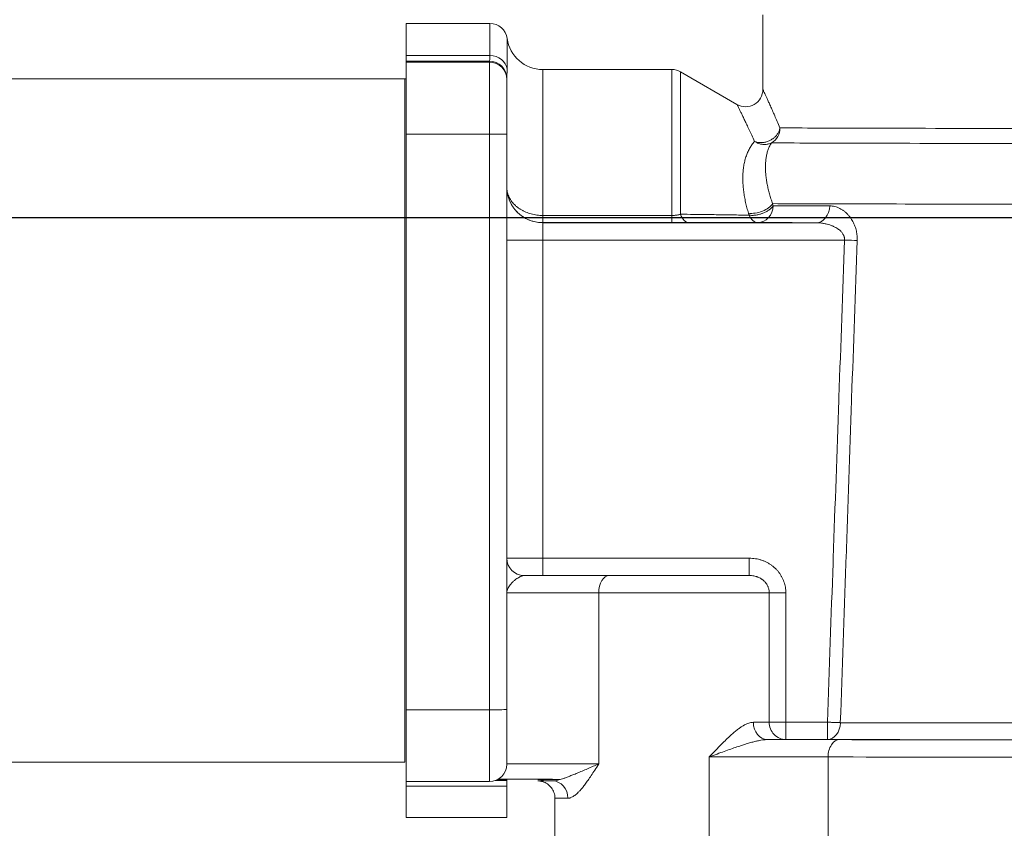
# Model space of a CAD drawing. Extents: x 0 to 796, y 0 to 496.
# Tile 42 of 242: x 94.65 to 97.9, y 307.94 to 310.61. Entities that reach past the tile are written whole.
import ezdxf

# ---------------------------------------------------------------- set-up
doc = ezdxf.new("R2010")
doc.units = 0
doc.header["$LTSCALE"] = 12
doc.header["$MEASUREMENT"] = 0
doc.layers.get('0').update_dxf_attribs({"linetype": 'CONTINUOUS'})
doc.layers.add('X', color=1, linetype='CONTINUOUS')

# ---------------------------------------------------------------- blocks, each defined once
blk = doc.blocks.new('GASTRAIN')
at = {"layer": 'X', "lineweight": 0}
for p, q in [((61.5915, 289.7999), (61.5915, 289.6943)), ((61.8684, 289.7999), (61.5915, 289.7999)), ((61.8684, 289.6943), (61.8684, 289.7999)), ((62.7685, 289.5822), (62.7685, 289.8284)), ((61.9248, 289.649), (61.9248, 289.7506)), ((61.5915, 289.6752), (61.5915, 289.6943)), ((61.8684, 289.6943), (61.5915, 289.6943)), ((61.5915, 289.6722), (61.5915, 289.6752)), ((61.8668, 289.6752), (61.5915, 289.6752)), ((61.5915, 289.6722), (61.5915, 289.4344)), ((61.5915, 289.6722), (61.8668, 289.6722)), ((61.8668, 289.6754), (61.8668, 289.6752)), ((61.8668, 289.6752), (61.8668, 289.6722)), ((61.8668, 289.4344), (61.8668, 289.6722)), ((62.0424, 289.648), (62.0424, 289.1665)), ((62.4685, 289.648), (62.0424, 289.648)), ((62.4685, 289.1665), (62.4685, 289.648)), ((62.497, 289.1707), (62.497, 289.6404)), ((62.6831, 289.5329), (62.497, 289.6404)), ((61.5872, 289.6172), (58.6399, 289.6172)), ((61.5872, 289.6172), (61.5872, 288.49)), ((61.5915, 289.617), (61.5872, 289.6172)), ((61.9237, 289.6185), (61.9237, 289.6183)), ((61.9237, 289.6183), (61.9237, 289.6153)), ((61.9237, 289.4345), (61.9237, 289.6153)), ((61.5915, 287.536), (61.5915, 289.4344)), ((61.5915, 289.4344), (61.8668, 289.4344)), ((61.8668, 289.4344), (61.8668, 287.536)), ((61.9237, 289.4345), (61.9237, 287.5361)), ((62.4685, 289.1665), (62.0424, 289.1665)), ((62.4685, 289.1665), (62.4685, 289.1429)), ((62.4685, 289.1429), (62.0424, 289.1429)), ((62.0424, 289.0855), (62.0424, 289.1426)), ((62.9442, 289.1426), (62.0424, 289.1426)), ((63.0378, 289.0855), (62.0424, 289.0855)), ((62.0424, 289.0855), (62.0424, 288.0357)), ((61.5872, 288.49), (61.5872, 287.3628)), ((62.0424, 288.0357), (62.7234, 288.0357)), ((62.0424, 287.9786), (62.0424, 288.0357)), ((62.7234, 287.9786), (62.7234, 288.0357)), ((61.9807, 287.9784), (61.9807, 287.9785)), ((62.0424, 287.9786), (62.7234, 287.9786)), ((62.2273, 287.9213), (62.2273, 287.3575)), ((62.7894, 287.9217), (62.7894, 287.4946)), ((62.8441, 287.9218), (62.8441, 287.4947)), ((61.5915, 287.536), (61.8668, 287.536)), ((61.5915, 287.536), (61.5915, 287.2992)), ((61.8668, 287.2992), (61.8668, 287.536)), ((61.9237, 287.3561), (61.9237, 287.5361)), ((62.8441, 287.4947), (62.8441, 287.4376)), ((62.9814, 287.4947), (62.8441, 287.4947)), ((62.9814, 287.4947), (62.9814, 287.4376)), ((62.9814, 287.4376), (62.8441, 287.4376)), ((61.5872, 287.3628), (55.0994, 287.3628)), ((62.5916, 287.0242), (62.5916, 287.3802)), ((62.9834, 287.0241), (62.9834, 287.3801)), ((61.5915, 287.2992), (61.8668, 287.2992)), ((61.5915, 287.2834), (61.5915, 287.2992)), ((61.5915, 287.2992), (61.8668, 287.2992)), ((61.9237, 287.3022), (61.885, 287.3022)), ((61.8913, 287.3047), (61.9237, 287.3047)), ((61.9237, 287.3022), (61.9237, 287.3047)), ((61.9237, 287.3022), (61.9237, 287.2834)), ((62.0753, 287.3007), (62.0752, 287.3007)), ((61.5915, 287.2834), (61.5915, 287.18)), ((61.9237, 287.2834), (61.5915, 287.2834)), ((61.9237, 287.2834), (61.9237, 287.18)), ((62.0826, 287.2442), (62.0826, 287.0249)), ((61.9237, 287.18), (61.5915, 287.18))]:
    blk.add_line(p, q, dxfattribs=at)
for centre, radius, start, end in [((61.8684, 289.7429), 0.057, 7.7664, 90), ((62.0424, 289.7667), 0.1187, 187.7664, 270), ((62.4685, 289.5911), 0.057, 60, 90), ((61.8668, 287.3561), 0.057, 270, 360)]:
    blk.add_arc(centre, radius, start, end, dxfattribs=at)
for centre, major_axis, ratio, start_param, end_param in [((61.8668, 289.6185), (0.057, 0), 0.999238, 0, 1.570796), ((61.8668, 289.6183), (0.057, 0), 0.999998, 0, 1.570796), ((61.8668, 289.6153), (0.057, 0), 0.999998, 0, 1.570796), ((61.8684, 289.642), (0.057, 0), 0.919424, 0.135527, 1.570715), ((62.7116, 289.5822), (0.057, 0), 0.999998, -2.094748, -0.000322), ((64.3442, 289.4565), (-1.5757, 0), 0.002092, 0.26779, 1.156865), ((64.3442, 289.407), (-1.6044, 0), 0.002092, 0.267796, 1.156863), ((62.0424, 289.2613), (-0.1187, 0), 0.999998, 0, 1.570796), ((62.7497, 289.207), (0.0545, 0.0165), 0.537691, -2.274273, -0.556354), ((62.7517, 289.2002), (-0.0002, -0.057), 0.894121, 0.004673, 1.549288), ((64.3442, 289.2004), (1.7242, 0), 0.002092, -2.677265, -2.475144), ((62.9442, 289.1996), (-0.0002, -0.057), 0.78602, 0.003388, 1.548), ((62.5255, 289.1999), (0.0001, -0.057), 0.582847, -1.033652, -0.002575), ((62.7517, 289.2002), (0.0001, -0.057), 0.612011, -0.958793, -0.002645), ((64.3442, 289.1449), (1.7811, 0), 0.002092, -2.677265, -2.475144), ((62.1136, 287.978), (-0.2467, 0), 0.002091, -2.212913, -1.001808), ((62.1136, 287.921), (-0.1898, 0), 0.002092, -2.212825, 0), ((62.7835, 287.4943), (0.0002, -0.057), 0.814739, -1.574404, -0.003632), ((62.8441, 287.4945), (0.0004, -0.057), 0.959632, -1.578235, -0.007438), ((62.74, 287.4365), (-0.4177, 0), 0.002092, -2.311322, -1.675221), ((62.74, 287.3795), (-0.3607, 0), 0.002092, -2.311322, -1.14687)]:
    blk.add_ellipse(centre, major_axis=major_axis, ratio=ratio, start_param=start_param, end_param=end_param, dxfattribs=at)
at = {"layer": 'X', "lineweight": 0, "extrusion": (0, 0, -1)}
for centre, major_axis, ratio, start_param, end_param in [((62.7698, 289.4556), (-0.0004, -0.057), 0.964354, -1.578717, -0.52652), ((61.8668, 289.4345), (0.057, 0), 0.002092, 0, 1.570796), ((64.3442, 289.2071), (-1.724, 0), 0.002092, -1.156865, -0.461561), ((62.0424, 289.0853), (-0.1187, 0), 0.002092, 0, 1.570796), ((63.0378, 289.0854), (0.0569, -0.002), 0.002095, -1.57087, -0.748897), ((62.0424, 288.0355), (-0.1187, 0), 0.002092, 0, 1.570796), ((61.9807, 288.0355), (-0.057, 0), 0.999998, -1.570796, 0), ((61.9807, 288.0353), (-0.057, 0), 0.999998, -1.568879, 0.000041), ((62.0424, 287.9785), (-0.0617, 0), 0.002092, 0, 1.570796), ((62.2614, 287.9214), (0.0001, 0.057), 0.59882, -1.573408, -0.002612), ((62.8441, 287.9217), (-0.057, 0), 0.002092, 0.285182, 1.570843), ((61.8668, 287.5361), (0.057, 0), 0.002092, 0, 1.570796), ((62.4433, 287.4948), (0.3607, 0), 0.002092, 0.285096, 0.618515), ((62.8441, 287.4945), (-0.057, 0), 0.002092, 0.285096, 1.570796), ((62.9814, 287.4945), (-0.0001, -0.057), 0.746422, -1.547759, -0.003144), ((64.3442, 287.4956), (-1.7688, 0), 0.002092, -1.302438, -0.728125), ((62.4433, 287.4378), (0.4177, 0), 0.002092, 0.285096, 0.618519), ((64.3442, 287.4401), (-1.8258, 0), 0.002092, -1.302438, -0.728125), ((63.0218, 287.3801), (0.0001, 0.057), 0.674675, -1.573631, -0.002834), ((64.3442, 287.4401), (-1.9601, 0), 0.002092, -1.264125, -0.830271), ((64.3442, 287.3832), (-2.0171, 0), 0.002092, -1.264125, -0.830271), ((62.1136, 287.3067), (-0.2468, 0), 0.002092, -1.414089, -0.479295), ((62.4433, 287.3057), (-0.4177, 0), 0.002092, -0.60375, 0.491606), ((62.4433, 287.3011), (-0.4177, 0), 0.002092, -0.491616, 0.537211), ((62.0751, 287.2438), (0.0002, 0.057), 0.881573, -0.000058, 1.566425), ((62.4433, 287.2442), (-0.3607, 0), 0.002092, -0.491604, 0)]:
    blk.add_ellipse(centre, major_axis=major_axis, ratio=ratio, start_param=start_param, end_param=end_param, dxfattribs=at)
at = {"layer": 'X', "lineweight": 0}
for points, knots in [([(61.8684, 289.6943), (61.8684, 289.6925), (61.8684, 289.6908), (61.8682, 289.6875), (61.8682, 289.686), (61.868, 289.6845), (61.868, 289.6843), (61.8679, 289.683), (61.8678, 289.6819), (61.8675, 289.6799), (61.8674, 289.679), (61.8671, 289.6775), (61.867, 289.6768), (61.8669, 289.6764), (61.8669, 289.6763), (61.8668, 289.6759), (61.8668, 289.6756), (61.8668, 289.6754)], [0.0000108, 0.0000108, 0.0000108, 0.0000108, 0.1666667, 0.1666667, 0.3333333, 0.3333333, 0.3534633, 0.3534633, 0.5, 0.5, 0.6666667, 0.6666667, 0.8333333, 0.8333333, 0.8378655, 0.8378655, 1, 1, 1, 1]), ([(62.7685, 289.5822), (62.7685, 289.5822), (62.7687, 289.5819), (62.7692, 289.5808), (62.7695, 289.58), (62.7705, 289.5778), (62.7712, 289.5764), (62.7727, 289.5731), (62.7736, 289.5711), (62.7756, 289.5667), (62.7768, 289.5641), (62.7793, 289.5585), (62.7808, 289.5554), (62.7839, 289.5486), (62.7855, 289.5448), (62.7892, 289.5368), (62.7911, 289.5324), (62.7953, 289.5231), (62.7975, 289.5181), (62.8022, 289.5074), (62.8047, 289.5018), (62.81, 289.4898), (62.8127, 289.4835), (62.8185, 289.4701), (62.8216, 289.463), (62.8247, 289.4556)], [0, 0, 0, 0, 0.0833333, 0.0833333, 0.1666667, 0.1666667, 0.25, 0.25, 0.3333333, 0.3333333, 0.4166667, 0.4166667, 0.5, 0.5, 0.5833333, 0.5833333, 0.6666667, 0.6666667, 0.75, 0.75, 0.8333333, 0.8333333, 0.9166667, 0.9166667, 0.9999714, 0.9999714, 0.9999714, 0.9999714]), ([(62.6831, 289.5329), (62.6831, 289.5329), (62.6832, 289.5326), (62.6835, 289.5321), (62.6838, 289.5315), (62.6842, 289.5307), (62.6847, 289.5296), (62.6852, 289.5286), (62.6859, 289.5272), (62.6866, 289.5256), (62.6874, 289.524), (62.6884, 289.5221), (62.6894, 289.52), (62.6905, 289.5178), (62.6917, 289.5153), (62.693, 289.5126), (62.6943, 289.5099), (62.6958, 289.5069), (62.6974, 289.5036), (62.699, 289.5003), (62.7007, 289.4967), (62.7026, 289.4928), (62.7045, 289.4889), (62.7065, 289.4847), (62.7087, 289.4802), (62.7109, 289.4757), (62.7132, 289.4709), (62.7156, 289.4657), (62.718, 289.4606), (62.7206, 289.4551), (62.7233, 289.4493), (62.7261, 289.4436), (62.7289, 289.4374), (62.7319, 289.431), (62.7349, 289.4245), (62.738, 289.4177), (62.7413, 289.4106)], [0, 0, 0, 0, 0.0833334, 0.0833334, 0.0833334, 0.1666667, 0.1666667, 0.1666667, 0.25, 0.25, 0.25, 0.3333334, 0.3333334, 0.3333334, 0.4166667, 0.4166667, 0.4166667, 0.5, 0.5, 0.5, 0.5833333, 0.5833333, 0.5833333, 0.6666667, 0.6666667, 0.6666667, 0.75, 0.75, 0.75, 0.8333333, 0.8333333, 0.8333333, 0.9166667, 0.9166667, 0.9166667, 1, 1, 1, 1]), ([(62.7413, 289.4106), (62.7429, 289.41), (62.7461, 289.4089), (62.7511, 289.4077), (62.7564, 289.407), (62.7617, 289.4067), (62.7672, 289.4069), (62.7726, 289.4076), (62.7781, 289.4088), (62.7835, 289.4104), (62.7887, 289.4124), (62.7937, 289.4149), (62.7985, 289.4177), (62.8031, 289.421), (62.8073, 289.4245), (62.8111, 289.4284), (62.8146, 289.4325), (62.8176, 289.4369), (62.8201, 289.4414), (62.8222, 289.4461), (62.8238, 289.4508), (62.8244, 289.454), (62.8247, 289.4556)], [0, 0, 0, 0, 0.05, 0.1, 0.15, 0.2, 0.25, 0.3, 0.35, 0.4, 0.45, 0.5, 0.55, 0.6, 0.65, 0.7, 0.75, 0.8, 0.85, 0.9, 0.95, 0.9999206, 0.9999206, 0.9999206, 0.9999206]), ([(62.797, 289.4061), (62.7955, 289.4054), (62.794, 289.4047), (62.7924, 289.4041), (62.7908, 289.4035), (62.7891, 289.403), (62.7874, 289.4026), (62.7857, 289.4021), (62.784, 289.4018), (62.7822, 289.4015), (62.7805, 289.4012), (62.7787, 289.401), (62.7769, 289.4009), (62.7751, 289.4008), (62.7733, 289.4007), (62.7715, 289.4008), (62.7697, 289.4009), (62.7679, 289.401), (62.7661, 289.4013), (62.7643, 289.4015), (62.7625, 289.4018), (62.7607, 289.4022), (62.759, 289.4026), (62.7572, 289.4031), (62.7555, 289.4037), (62.7538, 289.4043), (62.7521, 289.4049), (62.7505, 289.4056), (62.7489, 289.4063), (62.7473, 289.4071), (62.7458, 289.408), (62.7442, 289.4088), (62.7427, 289.4097), (62.7413, 289.4106)], [0, 0, 0, 0, 0.090909, 0.090909, 0.090909, 0.181818, 0.181818, 0.181818, 0.272727, 0.272727, 0.272727, 0.363636, 0.363636, 0.363636, 0.454545, 0.454545, 0.454545, 0.545455, 0.545455, 0.545455, 0.636364, 0.636364, 0.636364, 0.727273, 0.727273, 0.727273, 0.818182, 0.818182, 0.818182, 0.909091, 0.909091, 0.909091, 1, 1, 1, 1]), ([(61.9237, 289.2614), (61.9237, 289.2587), (61.924, 289.2533), (61.9253, 289.2453), (61.9274, 289.2375), (61.9303, 289.2298), (61.9339, 289.2224), (61.9383, 289.2153), (61.9435, 289.2085), (61.9493, 289.2022), (61.9557, 289.1962), (61.9627, 289.1907), (61.9702, 289.1858), (61.9782, 289.1813), (61.9867, 289.1774), (61.9954, 289.1741), (62.0045, 289.1713), (62.0138, 289.1692), (62.0232, 289.1677), (62.0328, 289.1667), (62.0392, 289.1665), (62.0424, 289.1665)], [0, 0, 0, 0, 0.0526316, 0.1052632, 0.1578947, 0.2105263, 0.2631579, 0.3157895, 0.3684211, 0.4210526, 0.4736842, 0.5263158, 0.5789474, 0.6315789, 0.6842105, 0.7368421, 0.7894737, 0.8421053, 0.8947368, 0.9473684, 0.9999557, 0.9999557, 0.9999557, 0.9999557]), ([(62.7232, 289.1674), (62.7248, 289.1672), (62.7264, 289.1671), (62.7281, 289.167), (62.7298, 289.1669), (62.7315, 289.1669), (62.7332, 289.1669), (62.735, 289.1669), (62.7368, 289.167), (62.7386, 289.1671), (62.7404, 289.1672), (62.7422, 289.1674), (62.744, 289.1676), (62.7459, 289.1679), (62.7477, 289.1682), (62.7496, 289.1685), (62.7514, 289.1689), (62.7533, 289.1693), (62.7551, 289.1697), (62.757, 289.1702), (62.7588, 289.1707), (62.7607, 289.1712), (62.762, 289.1716), (62.7633, 289.1721), (62.7645, 289.1725), (62.7651, 289.1727), (62.7656, 289.1729), (62.7661, 289.1731), (62.7679, 289.1737), (62.7697, 289.1744), (62.7714, 289.1751), (62.7731, 289.1759), (62.7748, 289.1767), (62.7765, 289.1775), (62.7782, 289.1783), (62.7798, 289.1792), (62.7813, 289.1801), (62.7829, 289.181), (62.7844, 289.1819), (62.7859, 289.1828), (62.7874, 289.1838), (62.7888, 289.1848), (62.7901, 289.1858), (62.7914, 289.1868), (62.7927, 289.1878), (62.7939, 289.1889), (62.7951, 289.19), (62.7962, 289.191), (62.7973, 289.1921), (62.7983, 289.1932), (62.7993, 289.1943), (62.8002, 289.1954), (62.8011, 289.1965), (62.8019, 289.1976), (62.8026, 289.1988)], [0.0000001, 0.0000001, 0.0000001, 0.0000001, 0.0588236, 0.0588236, 0.0588236, 0.1176471, 0.1176471, 0.1176471, 0.1764707, 0.1764707, 0.1764707, 0.2352942, 0.2352942, 0.2352942, 0.2941177, 0.2941177, 0.2941177, 0.3529412, 0.3529412, 0.3529412, 0.4117648, 0.4117648, 0.4117648, 0.4534734, 0.4534734, 0.4534734, 0.4705883, 0.4705883, 0.4705883, 0.5294118, 0.5294118, 0.5294118, 0.5882353, 0.5882353, 0.5882353, 0.6470589, 0.6470589, 0.6470589, 0.7058824, 0.7058824, 0.7058824, 0.7647059, 0.7647059, 0.7647059, 0.8235294, 0.8235294, 0.8235294, 0.882353, 0.882353, 0.882353, 0.9411765, 0.9411765, 0.9411765, 1, 1, 1, 1]), ([(62.7232, 289.1674), (62.718, 289.1675), (62.7127, 289.1676), (62.7074, 289.1677), (62.6908, 289.168), (62.6735, 289.1682), (62.6556, 289.1685), (62.638, 289.1688), (62.6198, 289.169), (62.6008, 289.1693), (62.5943, 289.1694), (62.5877, 289.1695), (62.581, 289.1696), (62.5547, 289.1699), (62.5266, 289.1703), (62.497, 289.1707)], [0, 0, 0, 0, 0.0810282, 0.0810282, 0.0810282, 0.3333333, 0.3333333, 0.3333333, 0.5820171, 0.5820171, 0.5820171, 0.6666666, 0.6666666, 0.6666666, 0.9999965, 0.9999965, 0.9999965, 0.9999965]), ([(62.7212, 289.1739), (62.7214, 289.1732), (62.7216, 289.1725), (62.7221, 289.171), (62.7223, 289.1703), (62.7228, 289.1689), (62.723, 289.1682), (62.7232, 289.1674)], [0.0000215, 0.0000215, 0.0000215, 0.0000215, 0.3333477, 0.3333477, 0.6666738, 0.6666738, 1, 1, 1, 1]), ([(62.0424, 289.1429), (62.0424, 289.1428), (62.0424, 289.1428), (62.0424, 289.1428), (62.0424, 289.1427), (62.0424, 289.1426), (62.0424, 289.1426)], [0, 0, 0, 0, 0.333333, 0.333333, 0.666667, 1, 1, 1, 1]), ([(62.9442, 289.1426), (62.9479, 289.1426), (62.9515, 289.1425), (62.9555, 289.1422), (62.9559, 289.1421), (62.9603, 289.1417), (62.9643, 289.1412), (62.972, 289.1399), (62.9757, 289.1391), (62.9797, 289.1381), (62.9801, 289.138), (62.9837, 289.1371), (62.9867, 289.1362), (62.9927, 289.1342), (62.9957, 289.133), (62.9995, 289.1314), (63.0006, 289.1309), (63.0032, 289.1297), (63.0047, 289.129), (63.0084, 289.127), (63.0106, 289.1257), (63.0147, 289.1232), (63.0166, 289.1219), (63.02, 289.1193), (63.0216, 289.118), (63.0244, 289.1154), (63.0257, 289.1141), (63.0281, 289.1116), (63.0291, 289.1103), (63.0301, 289.1091), (63.0301, 289.1091), (63.031, 289.1078), (63.0319, 289.1066), (63.0334, 289.1041), (63.034, 289.1029), (63.0351, 289.1006), (63.0356, 289.0994), (63.0361, 289.0979), (63.0363, 289.0975), (63.0366, 289.0964), (63.0368, 289.0957), (63.0372, 289.0939), (63.0374, 289.0928), (63.0377, 289.0908), (63.0378, 289.0897), (63.0379, 289.0876), (63.0379, 289.0866), (63.0378, 289.0855)], [0.0000016, 0.0000016, 0.0000016, 0.0000016, 0.0503389, 0.0503389, 0.0555556, 0.0555556, 0.1111111, 0.1111111, 0.1666667, 0.1666667, 0.1729573, 0.1729573, 0.2222222, 0.2222222, 0.2777778, 0.2777778, 0.3006749, 0.3006749, 0.3333333, 0.3333333, 0.3888889, 0.3888889, 0.4444444, 0.4444444, 0.5, 0.5, 0.5555556, 0.5555556, 0.610088, 0.610088, 0.6111111, 0.6111111, 0.6666667, 0.6666667, 0.7222222, 0.7222222, 0.7777778, 0.7777778, 0.7975913, 0.7975913, 0.8333333, 0.8333333, 0.8888889, 0.8888889, 0.9444444, 0.9444444, 0.9999934, 0.9999934, 0.9999934, 0.9999934]), ([(63.0378, 289.0855), (63.0317, 288.9143), (63.0255, 288.7412), (63.0193, 288.5664), (63.0192, 288.5633), (63.0191, 288.5603), (63.019, 288.5573), (63.0128, 288.3854), (63.0067, 288.2117), (63.0005, 288.0362), (63.0003, 288.0307), (63.0001, 288.0252), (62.9999, 288.0197), (62.9938, 287.8465), (62.9876, 287.6715), (62.9814, 287.4947)], [0, 0, 0, 0, 0.333333, 0.333333, 0.333333, 0.339123, 0.339123, 0.339123, 0.666667, 0.666667, 0.666667, 0.676924, 0.676924, 0.676924, 1, 1, 1, 1]), ([(63.0795, 289.084), (63.0734, 288.9121), (63.0673, 288.7386), (63.0612, 288.5636), (63.0611, 288.561), (63.061, 288.5583), (63.0609, 288.5557), (63.0549, 288.3832), (63.0488, 288.2093), (63.0427, 288.0335), (63.0425, 288.0284), (63.0423, 288.0233), (63.0422, 288.0182), (63.0361, 287.8448), (63.0301, 287.6698), (63.0239, 287.4931)], [0, 0, 0, 0, 0.333333, 0.333333, 0.333333, 0.33832, 0.33832, 0.33832, 0.666667, 0.666667, 0.666667, 0.67623, 0.67623, 0.67623, 1, 1, 1, 1]), ([(61.9237, 287.921), (61.9237, 287.9226), (61.9239, 287.9244), (61.9245, 287.9281), (61.925, 287.93), (61.9264, 287.934), (61.9273, 287.9361), (61.9295, 287.9403), (61.9309, 287.9425), (61.9341, 287.9468), (61.9359, 287.9491), (61.9398, 287.9535), (61.942, 287.9557), (61.9464, 287.9598), (61.9487, 287.9618), (61.9531, 287.9653), (61.9552, 287.9669), (61.9592, 287.9697), (61.9612, 287.971), (61.9649, 287.9732), (61.9666, 287.9741), (61.97, 287.9757), (61.9715, 287.9764), (61.9745, 287.9774), (61.9759, 287.9778), (61.9784, 287.9783), (61.9795, 287.9784), (61.9806, 287.9784)], [0, 0, 0, 0, 0.0769231, 0.0769231, 0.1538462, 0.1538462, 0.2307692, 0.2307692, 0.3076923, 0.3076923, 0.3846154, 0.3846154, 0.4615385, 0.4615385, 0.5384615, 0.5384615, 0.6153846, 0.6153846, 0.6923077, 0.6923077, 0.7692308, 0.7692308, 0.8461538, 0.8461538, 0.9230769, 0.9230769, 0.9974173, 0.9974173, 0.9974173, 0.9974173]), ([(62.7234, 287.9786), (62.7208, 287.9786), (62.718, 287.9786), (62.7119, 287.9786), (62.7054, 287.9786), (62.6945, 287.9785), (62.6824, 287.9785), (62.6692, 287.9785), (62.655, 287.9784), (62.6399, 287.9784), (62.6238, 287.9784), (62.607, 287.9783), (62.5894, 287.9783), (62.5711, 287.9783), (62.5523, 287.9783), (62.5329, 287.9783), (62.5132, 287.9783), (62.4931, 287.9783), (62.4728, 287.9782), (62.4524, 287.9782), (62.4319, 287.9782), (62.4115, 287.9782), (62.3913, 287.9783), (62.3713, 287.9783), (62.3515, 287.9783), (62.3322, 287.9783), (62.3134, 287.9783), (62.2953, 287.9783), (62.2778, 287.9783), (62.2668, 287.9784), (62.2614, 287.9784)], [0.0000012, 0.0000012, 0.0000012, 0.0000012, 0.037037, 0.037037, 0.0740741, 0.1111111, 0.1481481, 0.1851852, 0.2222222, 0.2592593, 0.2962963, 0.3333333, 0.3703704, 0.4074074, 0.4444444, 0.4814815, 0.5185185, 0.5555556, 0.5925926, 0.6296296, 0.6666667, 0.7037037, 0.7407407, 0.7777778, 0.8148148, 0.8518519, 0.8888889, 0.9259259, 0.962963, 1, 1, 1, 1]), ([(62.7234, 287.9786), (62.7255, 287.9786), (62.7277, 287.9786), (62.7302, 287.9784), (62.7307, 287.9783), (62.7337, 287.9781), (62.7361, 287.9777), (62.7409, 287.9768), (62.7431, 287.9763), (62.7466, 287.9753), (62.7478, 287.9749), (62.7499, 287.9742), (62.7508, 287.9739), (62.7538, 287.9727), (62.7557, 287.9718), (62.7595, 287.9699), (62.7613, 287.9689), (62.7638, 287.9673), (62.7645, 287.9669), (62.7662, 287.9657), (62.7671, 287.965), (62.7696, 287.9631), (62.771, 287.9618), (62.7738, 287.9592), (62.7752, 287.9578), (62.7768, 287.9558), (62.7773, 287.9553), (62.7784, 287.9538), (62.7791, 287.9529), (62.7809, 287.9504), (62.7818, 287.9488), (62.7836, 287.9456), (62.7844, 287.944), (62.7854, 287.9418), (62.7856, 287.9412), (62.7862, 287.9396), (62.7866, 287.9385), (62.7875, 287.9356), (62.788, 287.9339), (62.7887, 287.9305), (62.789, 287.9287), (62.7892, 287.9264), (62.7892, 287.9258), (62.7894, 287.924), (62.7894, 287.9229), (62.7894, 287.9217)], [0, 0, 0, 0, 0.050708, 0.050708, 0.0625, 0.0625, 0.125, 0.125, 0.1875, 0.1875, 0.222488, 0.222488, 0.25, 0.25, 0.3125, 0.3125, 0.375, 0.375, 0.401621, 0.401621, 0.4375, 0.4375, 0.5, 0.5, 0.5625, 0.5625, 0.584957, 0.584957, 0.625, 0.625, 0.6875, 0.6875, 0.75, 0.75, 0.770921, 0.770921, 0.8125, 0.8125, 0.875, 0.875, 0.9375, 0.9375, 0.958687, 0.958687, 1, 1, 1, 1]), ([(62.7894, 287.9217), (62.7872, 287.9217), (62.7848, 287.9217), (62.7822, 287.9217), (62.7795, 287.9217), (62.7767, 287.9216), (62.7735, 287.9216), (62.7704, 287.9216), (62.7671, 287.9216), (62.7636, 287.9216), (62.76, 287.9216), (62.7562, 287.9216), (62.7522, 287.9215), (62.7483, 287.9215), (62.7441, 287.9215), (62.7397, 287.9215), (62.7353, 287.9215), (62.7306, 287.9215), (62.7258, 287.9215), (62.6717, 287.9213), (62.5915, 287.9212), (62.5062, 287.9212), (62.434, 287.9212), (62.3589, 287.9212), (62.291, 287.9212), (62.2684, 287.9213), (62.2469, 287.9213), (62.2273, 287.9213)], [0, 0, 0, 0, 0.0333333, 0.0333333, 0.0333333, 0.0666667, 0.0666667, 0.0666667, 0.1, 0.1, 0.1, 0.1333333, 0.1333333, 0.1333333, 0.1666667, 0.1666667, 0.1666667, 0.2, 0.2, 0.2, 0.5761425, 0.5761425, 0.5761425, 0.8942165, 0.8942165, 0.8942165, 1, 1, 1, 1]), ([(62.9814, 287.4947), (62.9832, 287.4946), (62.985, 287.4945), (62.9868, 287.4945), (62.9885, 287.4944), (62.9903, 287.4944), (62.9921, 287.4943), (62.9938, 287.4942), (62.9956, 287.4942), (62.9973, 287.4941), (62.999, 287.494), (63.0007, 287.494), (63.0024, 287.4939), (63.0041, 287.4938), (63.0057, 287.4938), (63.0073, 287.4937), (63.0089, 287.4937), (63.0104, 287.4936), (63.0119, 287.4936), (63.0134, 287.4935), (63.0148, 287.4935), (63.0162, 287.4934), (63.0176, 287.4934), (63.019, 287.4933), (63.0203, 287.4933), (63.0215, 287.4932), (63.0228, 287.4932), (63.0239, 287.4931)], [0, 0, 0, 0, 0.111111, 0.111111, 0.111111, 0.222222, 0.222222, 0.222222, 0.333333, 0.333333, 0.333333, 0.444444, 0.444444, 0.444444, 0.555556, 0.555556, 0.555556, 0.666667, 0.666667, 0.666667, 0.777778, 0.777778, 0.777778, 0.888889, 0.888889, 0.888889, 1, 1, 1, 1]), ([(62.7835, 287.4373), (62.7811, 287.4373), (62.776, 287.4371), (62.767, 287.4361), (62.7568, 287.4344), (62.7451, 287.4318), (62.732, 287.4284), (62.7173, 287.4242), (62.701, 287.4191), (62.683, 287.4131), (62.6632, 287.4063), (62.6415, 287.3986), (62.6179, 287.3899), (62.6006, 287.3835), (62.5916, 287.3802)], [0.0000191, 0.0000191, 0.0000191, 0.0000191, 0.0833333, 0.1666667, 0.25, 0.3333333, 0.4166667, 0.5, 0.5833333, 0.6666667, 0.75, 0.8333333, 0.9166667, 1, 1, 1, 1]), ([(61.9237, 287.3572), (61.9237, 287.3573), (61.9514, 287.3574), (61.9961, 287.3575), (62.0345, 287.3575), (62.0853, 287.3576), (62.134, 287.3576), (62.1388, 287.3576), (62.1436, 287.3576), (62.1484, 287.3576), (62.1531, 287.3576), (62.1578, 287.3576), (62.1625, 287.3576), (62.1671, 287.3576), (62.1718, 287.3576), (62.1763, 287.3575), (62.1809, 287.3575), (62.1854, 287.3575), (62.1898, 287.3575), (62.1942, 287.3575), (62.1986, 287.3575), (62.2028, 287.3575), (62.2071, 287.3575), (62.2113, 287.3575), (62.2153, 287.3575), (62.2194, 287.3575), (62.2234, 287.3575), (62.2273, 287.3575)], [0, 0, 0, 0, 0.4083261, 0.4083261, 0.4083261, 0.7586207, 0.7586207, 0.7586207, 0.7931034, 0.7931034, 0.7931034, 0.8275862, 0.8275862, 0.8275862, 0.862069, 0.862069, 0.862069, 0.8965517, 0.8965517, 0.8965517, 0.9310345, 0.9310345, 0.9310345, 0.9655172, 0.9655172, 0.9655172, 1, 1, 1, 1]), ([(62.2273, 287.3575), (62.2211, 287.3547), (62.2149, 287.3519), (62.2023, 287.3463), (62.1959, 287.3435), (62.1836, 287.3382), (62.1778, 287.3357), (62.1666, 287.331), (62.1614, 287.3288), (62.1513, 287.3247), (62.1466, 287.3227), (62.1375, 287.3191), (62.1333, 287.3174), (62.1252, 287.3143), (62.1215, 287.3128), (62.1144, 287.3102), (62.1111, 287.309), (62.1048, 287.3069), (62.1019, 287.306), (62.0965, 287.3044), (62.094, 287.3037), (62.0894, 287.3025), (62.0872, 287.3021), (62.0833, 287.3014), (62.0814, 287.3011), (62.078, 287.3008), (62.0765, 287.3007), (62.0751, 287.3007)], [0, 0, 0, 0, 0.076923, 0.076923, 0.153846, 0.153846, 0.230769, 0.230769, 0.307692, 0.307692, 0.384615, 0.384615, 0.461538, 0.461538, 0.538462, 0.538462, 0.615385, 0.615385, 0.692308, 0.692308, 0.769231, 0.769231, 0.846154, 0.846154, 0.923077, 0.923077, 1, 1, 1, 1]), ([(62.2273, 287.3575), (62.2226, 287.3502), (62.2181, 287.3433), (62.214, 287.3369), (62.2098, 287.3304), (62.2059, 287.3244), (62.2022, 287.3188), (62.1986, 287.3132), (62.1951, 287.308), (62.1918, 287.3033), (62.1885, 287.2985), (62.1854, 287.2942), (62.1824, 287.2902), (62.1795, 287.2863), (62.1767, 287.2827), (62.1741, 287.2795), (62.1714, 287.2762), (62.1689, 287.2733), (62.1666, 287.2706), (62.1642, 287.268), (62.1619, 287.2656), (62.1598, 287.2635), (62.1576, 287.2614), (62.1556, 287.2595), (62.1536, 287.2577), (62.1517, 287.256), (62.1498, 287.2545), (62.1479, 287.2532), (62.1461, 287.2518), (62.1444, 287.2506), (62.1427, 287.2496), (62.141, 287.2486), (62.1394, 287.2477), (62.1378, 287.247), (62.1363, 287.2463), (62.1348, 287.2457), (62.1334, 287.2452), (62.1319, 287.2447), (62.1305, 287.2444), (62.1292, 287.2442), (62.1278, 287.2439), (62.1265, 287.2438), (62.1253, 287.2438)], [0, 0, 0, 0, 0.0714286, 0.0714286, 0.0714286, 0.1428571, 0.1428571, 0.1428571, 0.2142857, 0.2142857, 0.2142857, 0.2857143, 0.2857143, 0.2857143, 0.3571429, 0.3571429, 0.3571429, 0.4285714, 0.4285714, 0.4285714, 0.5, 0.5, 0.5, 0.5714286, 0.5714286, 0.5714286, 0.6428571, 0.6428571, 0.6428571, 0.7142857, 0.7142857, 0.7142857, 0.7857143, 0.7857143, 0.7857143, 0.8571429, 0.8571429, 0.8571429, 0.9285714, 0.9285714, 0.9285714, 1, 1, 1, 1]), ([(62.0487, 287.3009), (62.0464, 287.3019), (62.0441, 287.3027), (62.0405, 287.3037), (62.0393, 287.3041), (62.0367, 287.3046), (62.0353, 287.3049), (62.0335, 287.3052), (62.0329, 287.3053), (62.0317, 287.3054), (62.0311, 287.3055), (62.0302, 287.3055), (62.0298, 287.3056), (62.0291, 287.3056), (62.0288, 287.3056), (62.0284, 287.3056), (62.0283, 287.3056), (62.0283, 287.3056)], [0.06546424, 0.06546424, 0.06546424, 0.06546424, 0.07287227, 0.07287227, 0.07670135, 0.07670135, 0.08122537, 0.08122537, 0.08354747, 0.08354747, 0.08675144, 0.08675144, 0.09023113, 0.09023113, 0.0959368, 0.0959368, 0.104471, 0.104471, 0.104471, 0.104471]), ([(62.0826, 287.2442), (62.0826, 287.2503), (62.0815, 287.2566), (62.0776, 287.2681), (62.0747, 287.2736), (62.0675, 287.2833), (62.063, 287.2876), (62.0531, 287.2945), (62.0474, 287.2971), (62.0405, 287.2992), (62.0393, 287.2995), (62.0367, 287.3001), (62.0353, 287.3003), (62.0335, 287.3006), (62.0329, 287.3007), (62.0317, 287.3008), (62.0311, 287.3009), (62.0302, 287.3009), (62.0298, 287.301), (62.0291, 287.301), (62.0288, 287.301), (62.0284, 287.3011), (62.0283, 287.3011), (62.0283, 287.3011)], [0, 0, 0, 0, 0.0184741, 0.0184741, 0.0366131, 0.0366131, 0.0547616, 0.0547616, 0.0728723, 0.0728723, 0.0767013, 0.0767013, 0.0812254, 0.0812254, 0.0835475, 0.0835475, 0.0867514, 0.0867514, 0.0902311, 0.0902311, 0.0959368, 0.0959368, 0.104471, 0.104471, 0.104471, 0.104471])]:
    blk.add_open_spline(points, degree=3, knots=knots, dxfattribs=at)
for points in [[(61.9248, 289.649), (61.9248, 289.6461), (61.9248, 289.6406), (61.9245, 289.6334), (61.9242, 289.6273), (61.9238, 289.6222), (61.9237, 289.6196), (61.9237, 289.6185)], [(62.6831, 289.5329), (62.6831, 289.5329), (62.6831, 289.5329), (62.6831, 289.5329)], [(62.7413, 289.4106), (62.7381, 289.4071), (62.7321, 289.3997), (62.7243, 289.3875), (62.7178, 289.3743), (62.7125, 289.3603), (62.7083, 289.3454), (62.7053, 289.3299), (62.7032, 289.3139), (62.7022, 289.2973), (62.7022, 289.2803), (62.7031, 289.263), (62.705, 289.2454), (62.7077, 289.2277), (62.7113, 289.2098), (62.7158, 289.1919), (62.7193, 289.1799), (62.7212, 289.1739)], [(62.797, 289.4061), (62.7948, 289.4029), (62.7907, 289.3959), (62.7858, 289.3844), (62.782, 289.3721), (62.7793, 289.359), (62.7776, 289.3452), (62.7768, 289.3308), (62.777, 289.316), (62.778, 289.3007), (62.7799, 289.2852), (62.7825, 289.2694), (62.786, 289.2535), (62.7901, 289.2375), (62.795, 289.2215), (62.7987, 289.2108), (62.8006, 289.2055)], [(62.0424, 289.1429), (62.0392, 289.1429), (62.0328, 289.1431), (62.0233, 289.1443), (62.0138, 289.1462), (62.0046, 289.1489), (61.9955, 289.1524), (61.9867, 289.1566), (61.9783, 289.1615), (61.9703, 289.1671), (61.9628, 289.1733), (61.9558, 289.1802), (61.9493, 289.1876), (61.9435, 289.1956), (61.9384, 289.2041), (61.9339, 289.213), (61.9303, 289.2222), (61.9274, 289.2318), (61.9253, 289.2415), (61.924, 289.2514), (61.9237, 289.2581), (61.9237, 289.2614)], [(62.8006, 289.2055), (62.8013, 289.2033), (62.8019, 289.201), (62.8026, 289.1988)], [(62.989, 289.1982), (62.9918, 289.1981), (62.9973, 289.1978), (63.0057, 289.1962), (63.014, 289.1936), (63.0221, 289.19), (63.0299, 289.1856), (63.0372, 289.1803), (63.044, 289.1744), (63.0503, 289.168), (63.0559, 289.1611), (63.0609, 289.1538), (63.0653, 289.1463), (63.0691, 289.1387), (63.0722, 289.1309), (63.0748, 289.123), (63.0768, 289.1151), (63.0782, 289.1072), (63.0791, 289.0994), (63.0796, 289.0916), (63.0796, 289.0865), (63.0795, 289.084)], [(62.0424, 289.1665), (62.0424, 289.1651), (62.0424, 289.1623), (62.0424, 289.1584), (62.0424, 289.1549), (62.0424, 289.1518), (62.0424, 289.1491), (62.0424, 289.1468), (62.0424, 289.1451), (62.0424, 289.1438), (62.0424, 289.143), (62.0424, 289.1429), (62.0424, 289.1429)], [(62.497, 289.1707), (62.4958, 289.1703), (62.4934, 289.1696), (62.4897, 289.1687), (62.4861, 289.168), (62.4825, 289.1674), (62.4789, 289.167), (62.4754, 289.1667), (62.4719, 289.1666), (62.4696, 289.1665), (62.4685, 289.1665)], [(62.5255, 289.1429), (62.523, 289.1429), (62.518, 289.1429), (62.51, 289.1429), (62.5018, 289.1429), (62.4935, 289.1429), (62.485, 289.1429), (62.4767, 289.1429), (62.4712, 289.1429), (62.4685, 289.1429)], [(62.7517, 289.1432), (62.7295, 289.1432), (62.6831, 289.1431), (62.6079, 289.143), (62.5536, 289.1429), (62.5255, 289.1429)], [(62.7234, 288.0357), (62.7269, 288.0357), (62.7338, 288.0354), (62.7441, 288.0342), (62.7543, 288.0322), (62.7642, 288.0293), (62.7737, 288.0257), (62.7828, 288.0214), (62.7914, 288.0164), (62.7995, 288.0108), (62.8069, 288.0046), (62.8138, 287.9979), (62.82, 287.9907), (62.8256, 287.983), (62.8305, 287.9749), (62.8347, 287.9665), (62.8381, 287.9578), (62.8408, 287.9489), (62.8427, 287.9399), (62.8438, 287.9308), (62.8441, 287.9248), (62.8441, 287.9218)], [(62.7371, 287.4943), (62.7353, 287.4943), (62.7315, 287.4941), (62.7255, 287.4928), (62.719, 287.4907), (62.7118, 287.4877), (62.7039, 287.4834), (62.6951, 287.4779), (62.6853, 287.4708), (62.6743, 287.462), (62.6619, 287.451), (62.6477, 287.4376), (62.6317, 287.4216), (62.6134, 287.4027), (62.5992, 287.388), (62.5916, 287.3802)]]:
    blk.add_open_spline(points, degree=3, dxfattribs=at)

msp = doc.modelspace()

# ---------------------------------------------------------------- linework, layer by layer
at = {"layer": 'X'}
msp.add_line((91.9542, 309.96008), (100.60189, 309.96008), dxfattribs=at)

# ---------------------------------------------------------------- block references
msp.add_blockref('GASTRAIN', (34.33209, 20.79982))

doc.saveas('drawing.dxf')
